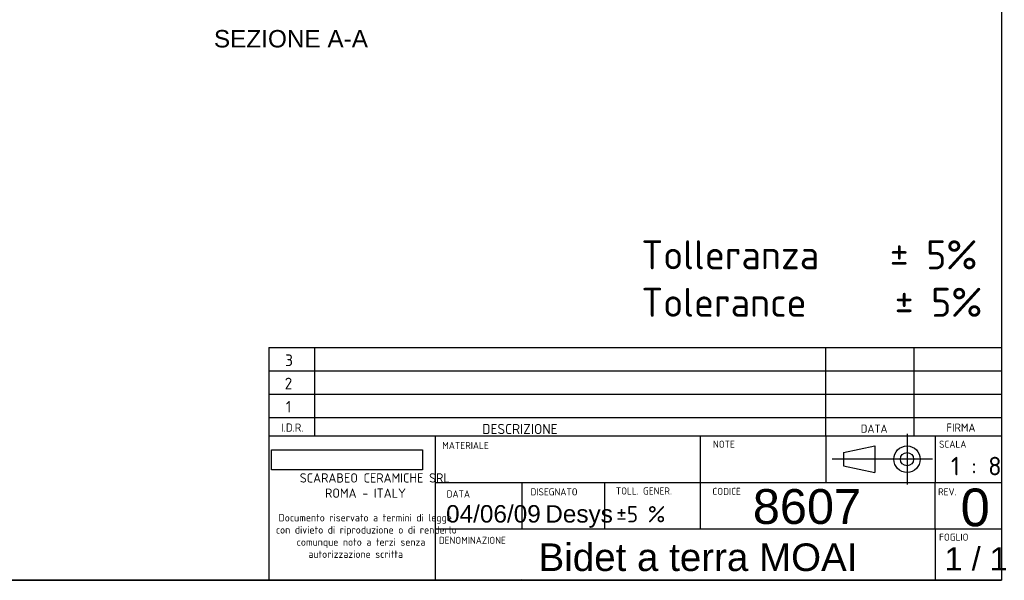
# Model space of a CAD drawing. Header units: millimetres. Extents: x 11 to 285, y 7 to 203.
# Tile 2 of 3: x 115 to 285, y 7 to 104. Entities that reach past the tile are written whole.
import ezdxf
from ezdxf.enums import TextEntityAlignment as Align
from ezdxf.lldxf.tags import DXFTag

# ---------------------------------------------------------------- set-up
doc = ezdxf.new("R2010")
doc.units = ezdxf.units.MM
for name, color, linetype in [('1', 7, 'Continuous'), ('Default', 7, 'Continuous'), ('Predefinito', 7, 'Continuous')]:
    doc.layers.add(name, color=color, linetype=linetype)
doc.styles.add('SEACAD_arial_ttf', font='arial.ttf')
doc.styles.add('SEACAD_seiso_ttf', font='seiso.ttf')
doc.styles.add('SEACAD_seiso_ttfBI', font='seiso.ttf')
tags = doc.linetypes.add('CENTER2', pattern=[28.575, 19.05, -3.175, 3.175, -3.175]).pattern_tags.tags
tags[10:11] = [DXFTag(74, 4), DXFTag(75, 0), DXFTag(340, '0'), DXFTag(46, 0.0), DXFTag(50, 0.0), DXFTag(44, 0.0), DXFTag(45, 0.0)]
tags[8:9] = [DXFTag(74, 4), DXFTag(75, 0), DXFTag(340, '0'), DXFTag(46, 0.0), DXFTag(50, 0.0), DXFTag(44, 0.0), DXFTag(45, 0.0)]
tags[6:7] = [DXFTag(74, 4), DXFTag(75, 0), DXFTag(340, '0'), DXFTag(46, 0.0), DXFTag(50, 0.0), DXFTag(44, 0.0), DXFTag(45, 0.0)]
tags[4:5] = [DXFTag(74, 4), DXFTag(75, 0), DXFTag(340, '0'), DXFTag(46, 0.0), DXFTag(50, 0.0), DXFTag(44, 0.0), DXFTag(45, 0.0)]
picture_1 = doc.add_image_def('image1.jpg', size_in_pixel=(300, 40))

# ---------------------------------------------------------------- blocks, each defined once
blk = doc.blocks.new('SEANNOT_GROUP4')
at = {"layer": 'Default', "color": 7, "linetype": 'Continuous', "style": 'SEACAD_arial_ttf'}
blk.add_text('04/06/09', height=3, dxfattribs=at).set_placement((188.64, 20.23), align=Align.TOP_LEFT)
blk = doc.blocks.new('SEANNOT_GROUP5')
at = {"layer": 'Default', "color": 7, "linetype": 'Continuous', "style": 'SEACAD_arial_ttf'}
blk.add_text('1 / 1', height=4, dxfattribs=at).set_placement((274.53, 12.97), align=Align.TOP_LEFT)
blk = doc.blocks.new('SEANNOT_GROUP6')
at = {"layer": 'Predefinito', "color": 7, "linetype": 'CENTER2'}
for p, q in [((268.05, 32.51), (268.05, 23.76)), ((272.43, 28.14), (263.68, 28.14))]:
    blk.add_line(p, q, dxfattribs=at)
blk = doc.blocks.new('SEANNOT_GROUP7')
at = {"layer": 'Predefinito', "color": 7, "linetype": 'CENTER2'}
blk.add_line((264.58, 28.14), (255.17, 28.14), dxfattribs=at)
blk = doc.blocks.new('SEANNOT_GROUP8')
at = {"layer": 'Predefinito', "color": 7, "linetype": 'Continuous', "style": 'SEACAD_arial_ttf'}
blk.add_text('Bidet a terra MOAI', height=4.75, dxfattribs=at).set_placement((204.57, 13.63), align=Align.TOP_LEFT)
blk = doc.blocks.new('SEANNOT_GROUP10')
at = {"layer": 'Predefinito', "color": 7, "linetype": 'Continuous', "style": 'SEACAD_arial_ttf'}
blk.add_text('Desys', height=3, dxfattribs=at).set_placement((205.73, 20.22), align=Align.TOP_LEFT)
blk = doc.blocks.new('SEANNOT_GROUP12')
at = {"layer": 'Predefinito', "color": 7, "linetype": 'Continuous', "style": 'SEACAD_arial_ttf'}
blk.add_text('8607', height=6, dxfattribs=at).set_placement((241.49, 22.99), align=Align.TOP_LEFT)
blk = doc.blocks.new('SEANNOT_GROUP13')
at = {"layer": 'Predefinito', "color": 7, "linetype": 'Continuous', "style": 'SEACAD_arial_ttf'}
blk.add_text('0', height=6.5, dxfattribs=at).set_placement((277.28, 23.09), align=Align.TOP_LEFT)

msp = doc.modelspace()

# ---------------------------------------------------------------- linework, layer by layer
at = {"layer": '1', "color": 7, "linetype": 'Continuous'}
for p, q in [((284.3566, 202.845), (284.3566, 7.2813)), ((158.1293, 47.3492), (284.3566, 47.3492)), ((254.0877, 32.148), (254.0877, 47.348)), ((269.2877, 32.148), (269.2877, 47.348)), ((158.1293, 43.3492), (284.3566, 43.3492)), ((158.1293, 39.3492), (284.3566, 39.3492)), ((158.1293, 35.3492), (284.3566, 35.3492)), ((158.1293, 32.148), (284.3566, 32.148)), ((254.0877, 32.148), (254.0877, 24.148)), ((272.887, 32.148), (272.887, 24.148)), ((257.0986, 29.2778), (262.5353, 30.4173)), ((257.0986, 29.2778), (257.0986, 26.9987)), ((262.5353, 30.4173), (262.5353, 25.8591)), ((257.0986, 26.9987), (262.5353, 25.8591)), ((186.7808, 24.148), (284.3566, 24.148)), ((272.887, 16.148), (272.887, 24.148)), ((186.7808, 16.148), (284.3566, 16.148)), ((272.887, 16.148), (272.887, 7.4715)), ((284.3566, 7.2813), (10.8564, 7.2813)), ((88.7928, 7.3094), (284.3566, 7.3094))]:
    msp.add_line(p, q, dxfattribs=at)
for radius in [2.2791, 1.1396]:
    msp.add_circle((268.0508, 28.1382), radius, dxfattribs=at)
at = {"layer": 'Predefinito', "color": 7, "linetype": 'Continuous'}
for p, q in [((158.1293, 47.3492), (158.1293, 7.4489)), ((165.9434, 47.3492), (165.9434, 32.148)), ((186.7808, 32.148), (186.7808, 7.4489)), ((232.4353, 32.148), (232.4353, 16.148)), ((201.7143, 24.148), (201.7143, 16.148)), ((215.9586, 24.148), (215.9586, 16.148)), ((201.7143, 7.4715), (201.7143, 7.4489))]:
    msp.add_line(p, q, dxfattribs=at)

# ---------------------------------------------------------------- block references
at = {"layer": 'Default'}
for name in ['SEANNOT_GROUP4', 'SEANNOT_GROUP5']:
    msp.add_blockref(name, (0, 0), dxfattribs=at)
at = {"layer": 'Predefinito'}
for name in ['SEANNOT_GROUP6', 'SEANNOT_GROUP7', 'SEANNOT_GROUP12', 'SEANNOT_GROUP13', 'SEANNOT_GROUP10', 'SEANNOT_GROUP8']:
    msp.add_blockref(name, (0, 0), dxfattribs=at)

# ---------------------------------------------------------------- texts
at = {"color": 7, "linetype": 'Continuous', "style": 'SEACAD_arial_ttf'}
msp.add_text('SEZIONE A-A', height=3, dxfattribs=at).set_placement((148.6395, 102.0578), align=Align.TOP_LEFT)
at = {"layer": '1', "color": 7, "linetype": 'Continuous', "style": 'SEACAD_seiso_ttf'}
for s, height, p in [('MATERIALE', 1.224, (187.973, 31.114)), ('NOTE', 1.224, (234.6244, 31.3256)), ('SCALA', 1.224, (273.5792, 31.3256)), ('1 : 8', 3.2, (275.6311, 28.5532)), ('DATA', 1.224, (188.7404, 22.7613)), ('DISEGNATO', 1.224, (203.1816, 23.1195)), ('TOLL. GENER.', 1.224, (217.8815, 23.2753)), ('CODICE', 1.224, (234.5252, 23.2047)), ('REV.', 1.224, (273.4061, 23.1386)), ('±5 %', 2.8, (217.9525, 20.0623)), ('FOGLIO', 1.224, (273.5792, 15.3256)), ('DENOMINAZIONE', 1.220896, (187.4005, 14.7736))]:
    msp.add_text(s, height=height, dxfattribs=at).set_placement(p, align=Align.TOP_LEFT)
at = {"layer": 'Default', "color": 7, "linetype": 'Continuous', "style": 'SEACAD_seiso_ttf'}
for s, p in [('Tolleranza    ± 5%', (222.2822, 65.8411)), ('Tolerance     ± 5%', (222.2822, 57.6593))]:
    msp.add_text(s, height=5, dxfattribs=at).set_placement(p, align=Align.TOP_LEFT)
at = {"layer": 'Predefinito', "color": 7, "linetype": 'Continuous'}
for s, height, style, p in [('3', 2, 'SEACAD_seiso_ttf', (160.9227, 46.1813)), ('2', 2, 'SEACAD_seiso_ttf', (160.8318, 42.1813)), ('1', 2, 'SEACAD_seiso_ttf', (161.0363, 38.1813)), ('I.D.R.', 1.4, 'SEACAD_seiso_ttf', (160.2149, 34.2886)), ('DESCRIZIONE', 1.75, 'SEACAD_seiso_ttf', (194.8541, 34.2124)), ('DATA', 1.4, 'SEACAD_seiso_ttf', (260.0826, 34.1077)), ('FIRMA', 1.4, 'SEACAD_seiso_ttf', (274.8449, 34.2874)), ('SCARABEO CERAMICHE SRL', 1.6, 'SEACAD_seiso_ttfBI', (163.4335, 25.7148)), ('ROMA - ITALY', 1.6, 'SEACAD_seiso_ttfBI', (167.7789, 23.0966)), ('Documento riservato a termini di legge', 1.28, 'SEACAD_seiso_ttf', (159.7911, 18.7017)), ('con divieto di riproduzione o di renderlo', 1.28, 'SEACAD_seiso_ttf', (159.3111, 16.6072)), ('comunque noto a terzi senza ', 1.28, 'SEACAD_seiso_ttf', (162.8893, 14.5126)), ('autorizzazione scritta', 1.28, 'SEACAD_seiso_ttf', (164.9111, 12.4181))]:
    msp.add_text(s, height=height, dxfattribs=dict(at, style=style)).set_placement(p, align=Align.TOP_LEFT)

# ---------------------------------------------------------------- pictures from other files: only their frames are drawn
image = msp.add_image(picture_1, insert=(158.5415, 26.3095), size_in_units=(26.0238, 3.4698))

doc.saveas('drawing.dxf')
